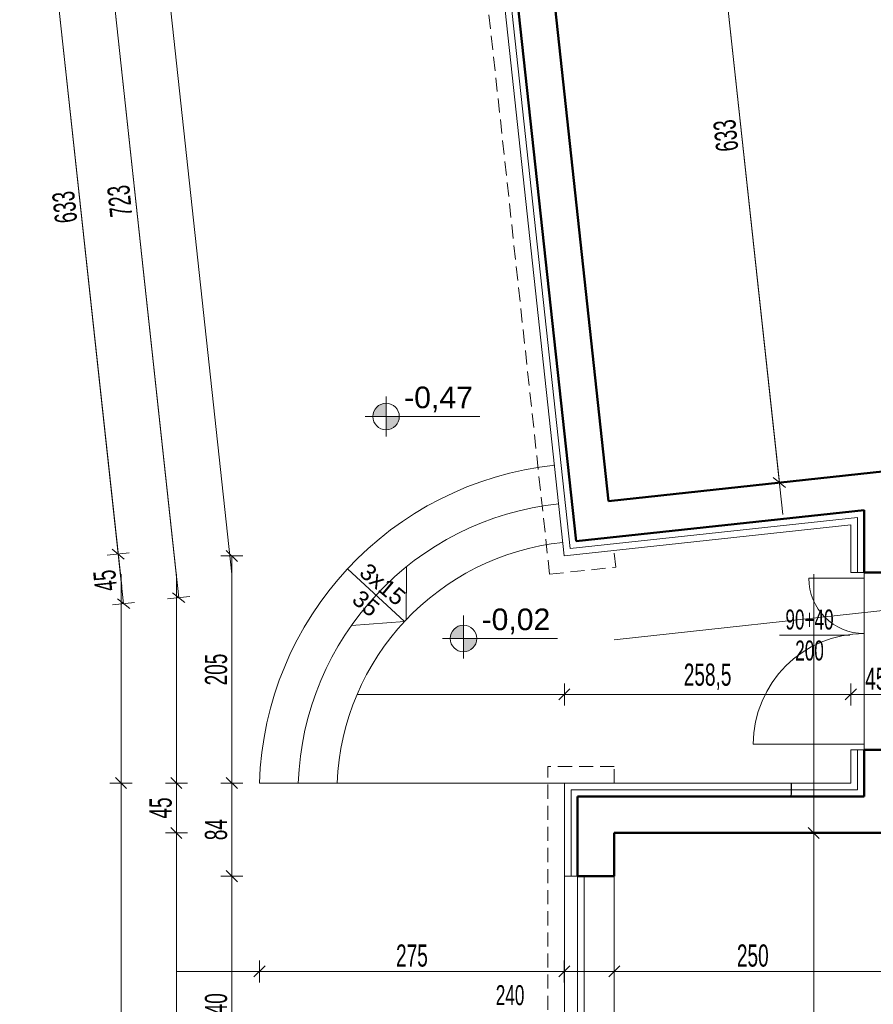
# Model space of a CAD drawing. Header units: millimetres. Extents: x 72202 to 304796, y 21658 to 519946.
# Tile 10 of 95: x 194292 to 195062, y 201442 to 202331. Entities that reach past the tile are written whole.
import ezdxf

# ---------------------------------------------------------------- set-up
doc = ezdxf.new("R2010")
doc.units = ezdxf.units.MM
doc.linetypes.add('DASHED', pattern=[19.05, 12.7, -6.35])
doc.layers.get('Defpoints').update_dxf_attribs({"color": 3})
for name, color, linetype, lineweight in [('DRZWI I OKNA OPISY', 30, 'Continuous', 9), ('linia - gruba - projektowana', 170, 'Continuous', 50), ('LINIA CIENKA', 7, 'Continuous', 13), ('LINIA KRESKOWANIE', 9, 'Continuous', 5), ('LINIA WYMIAROWANIE', 1, 'Continuous', 9), ('OPISY', 251, 'Continuous', 9)]:
    doc.layers.add(name, color=color, linetype=linetype, lineweight=lineweight)
doc.layers.add('LINIA-NIE DRUKOWAĆ', color=3, linetype='Continuous', lineweight=20, plot=False)
doc.styles.add('simplex', font='arial.ttf')
doc.styles.get("Standard").update_dxf_attribs({"font": 'ARIALN.TTF', "width": 0.75})
doc.linetypes.add('GRADZINOWANIE', pattern='A,0.00254,-2.54,[134,ltypeshp.shx,S=2.54,R=0,X=-2.54,Y=0],-5.08,[134,ltypeshp.shx,S=2.54,R=180,X=2.54,Y=0],-2.54', length=10.16254)
doc.dimstyles.new('sebek100', dxfattribs={"dimtxt": 17, "dimasz": 10, "dimexe": 10, "dimexo": 20, "dimgap": 4, "dimtad": 1, "dimrnd": 0.5, "dimtxsty": 'Standard', "dimblk": 'OBLIQUE', "dimcen": 8, "dimclre": 1, "dimazin": 0, "dimtm": 1e-09, "dimtfac": 1, "dimtix": 1, "dimtmove": 1, "dimatfit": 3, "dimldrblk": 'zas', "dimfxl": 0, "dimtolj": 2, "dimlwd": -1, "dimlwe": -1, "dimarcsym": 0})

# ---------------------------------------------------------------- blocks, each defined once
blk = doc.blocks.new('_Oblique')
at = {"color": 0, "linetype": 'ByBlock', "lineweight": -2}
blk.add_line((-0.5, -0.5), (0.5, 0.5), dxfattribs=at)
blk = doc.blocks.new('*D90')
at = {"layer": 'Defpoints', "color": 0, "lineweight": -3, "ltscale": 4}
for p in [(194483.29, 201558.04), (194783.29, 201558.04), (194783.29, 201318.04)]:
    blk.add_point(p, dxfattribs=at)
at = {"layer": 'LINIA WYMIAROWANIE', "color": 1, "ltscale": 4}
for p, q in [((194493.29, 201558.04), (194473.29, 201558.04)), ((194493.29, 201318.04), (194473.29, 201318.04))]:
    blk.add_line(p, q, dxfattribs=at)
at = {"layer": 'LINIA WYMIAROWANIE', "color": 0, "ltscale": 4}
blk.add_line((194483.29, 201318.04), (194483.29, 201558.04), dxfattribs=at)
at = {"layer": 'LINIA WYMIAROWANIE', "color": 0, "ltscale": 4, "xscale": 10, "yscale": 10, "zscale": 10}
for p, rotation in [((194483.29, 201558.04), 90), ((194483.29, 201318.04), 270)]:
    blk.add_blockref('_Oblique', p, dxfattribs=dict(at, rotation=rotation))
at = {"layer": 'LINIA WYMIAROWANIE', "color": 0, "lineweight": -3, "ltscale": 4, "insert": (194469.08, 201438.04), "char_height": 20, "attachment_point": 5, "rotation": 90}
blk.add_mtext('\\A2;240', dxfattribs=at)
blk = doc.blocks.new('zas')
blk = doc.blocks.new('*D91')
at = {"layer": 'Defpoints', "color": 0, "lineweight": -3, "ltscale": 4}
for p in [(194483.29, 201642.04), (194783.29, 201642.04), (194783.29, 201558.04)]:
    blk.add_point(p, dxfattribs=at)
at = {"layer": 'LINIA WYMIAROWANIE', "color": 1, "ltscale": 4}
for p, q in [((194493.29, 201642.04), (194473.29, 201642.04)), ((194493.29, 201558.04), (194473.29, 201558.04))]:
    blk.add_line(p, q, dxfattribs=at)
at = {"layer": 'LINIA WYMIAROWANIE', "color": 0, "ltscale": 4}
blk.add_line((194483.29, 201558.04), (194483.29, 201642.04), dxfattribs=at)
at = {"layer": 'LINIA WYMIAROWANIE', "color": 0, "ltscale": 4, "xscale": 10, "yscale": 10, "zscale": 10}
for p, rotation in [((194483.29, 201642.04), 90), ((194483.29, 201558.04), 270)]:
    blk.add_blockref('_Oblique', p, dxfattribs=dict(at, rotation=rotation))
at = {"layer": 'LINIA WYMIAROWANIE', "color": 0, "lineweight": -3, "ltscale": 4, "insert": (194469.08, 201600.04), "char_height": 20, "attachment_point": 5, "rotation": 90}
blk.add_mtext('\\A2;84', dxfattribs=at)
blk = doc.blocks.new('*D92')
at = {"layer": 'Defpoints', "color": 0, "lineweight": -3, "ltscale": 4}
for p in [(194483.29, 201847.04), (194783.29, 201847.04), (194783.26, 201642.04)]:
    blk.add_point(p, dxfattribs=at)
at = {"layer": 'LINIA WYMIAROWANIE', "color": 1, "ltscale": 4}
for p, q in [((194493.29, 201847.04), (194473.29, 201847.04)), ((194493.29, 201642.04), (194473.29, 201642.04))]:
    blk.add_line(p, q, dxfattribs=at)
at = {"layer": 'LINIA WYMIAROWANIE', "color": 0, "ltscale": 4}
blk.add_line((194483.29, 201642.04), (194483.29, 201847.04), dxfattribs=at)
at = {"layer": 'LINIA WYMIAROWANIE', "color": 0, "ltscale": 4, "xscale": 10, "yscale": 10, "zscale": 10}
for p, rotation in [((194483.29, 201847.04), 90), ((194483.29, 201642.04), 270)]:
    blk.add_blockref('_Oblique', p, dxfattribs=dict(at, rotation=rotation))
at = {"layer": 'LINIA WYMIAROWANIE', "color": 0, "lineweight": -3, "ltscale": 4, "insert": (194469.08, 201744.54), "char_height": 20, "attachment_point": 5, "rotation": 90}
blk.add_mtext('\\A2;205', dxfattribs=at)
blk = doc.blocks.new('*D93')
at = {"layer": 'Defpoints', "color": 0, "lineweight": -3, "ltscale": 4}
for p in [(194705.4, 202565.96), (194783.27, 201847.04), (194435.31, 201809.35)]:
    blk.add_point(p, dxfattribs=at)
at = {"layer": 'LINIA WYMIAROWANIE', "color": 1, "ltscale": 4}
for p, q in [((194367.38, 202529.35), (194347.49, 202527.2)), ((194445.25, 201810.43), (194425.37, 201808.27))]:
    blk.add_line(p, q, dxfattribs=at)
at = {"layer": 'LINIA WYMIAROWANIE', "color": 0, "ltscale": 4}
blk.add_line((194357.44, 202528.27), (194435.31, 201809.35), dxfattribs=at)
at = {"layer": 'LINIA WYMIAROWANIE', "color": 0, "ltscale": 4, "xscale": 10, "yscale": 10, "zscale": 10}
for p, rotation in [((194357.44, 202528.27), 96.1820173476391), ((194435.31, 201809.35), 276.1820173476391)]:
    blk.add_blockref('_Oblique', p, dxfattribs=dict(at, rotation=rotation))
at = {"layer": 'LINIA WYMIAROWANIE', "color": 0, "lineweight": -3, "ltscale": 4, "insert": (194382.24, 202167.28), "char_height": 20, "attachment_point": 5, "rotation": 96.18202}
blk.add_mtext('\\A2;723', dxfattribs=at)
blk = doc.blocks.new('*D94')
at = {"layer": 'Defpoints', "color": 0, "lineweight": -3, "ltscale": 4}
for p in [(194733.29, 201642.04), (194383.29, 200919.04), (194733.29, 200919.04)]:
    blk.add_point(p, dxfattribs=at)
at = {"layer": 'LINIA WYMIAROWANIE', "color": 1, "ltscale": 4}
for p, q in [((194393.29, 201642.04), (194373.29, 201642.04)), ((194393.29, 200919.04), (194373.29, 200919.04))]:
    blk.add_line(p, q, dxfattribs=at)
at = {"layer": 'LINIA WYMIAROWANIE', "color": 0, "ltscale": 4}
blk.add_line((194383.29, 201642.04), (194383.29, 200919.04), dxfattribs=at)
at = {"layer": 'LINIA WYMIAROWANIE', "color": 0, "ltscale": 4, "xscale": 10, "yscale": 10, "zscale": 10}
for p, rotation in [((194383.29, 201642.04), 90), ((194383.29, 200919.04), 270)]:
    blk.add_blockref('_Oblique', p, dxfattribs=dict(at, rotation=rotation))
at = {"layer": 'LINIA WYMIAROWANIE', "color": 0, "lineweight": -3, "ltscale": 4, "insert": (194369.08, 201280.54), "char_height": 20, "attachment_point": 5, "rotation": 90}
blk.add_mtext('\\A2;723', dxfattribs=at)
blk = doc.blocks.new('*D125')
at = {"layer": 'Defpoints', "color": 0, "lineweight": -3, "ltscale": 4}
for p in [(194787.66, 202529.48), (194908.78, 201905.9), (194380.75, 201848.7)]:
    blk.add_point(p, dxfattribs=at)
at = {"layer": 'LINIA WYMIAROWANIE', "color": 1, "ltscale": 4}
for p, q in [((194322.53, 202479.1), (194302.64, 202476.95)), ((194390.69, 201849.78), (194370.81, 201847.63))]:
    blk.add_line(p, q, dxfattribs=at)
at = {"layer": 'LINIA WYMIAROWANIE', "color": 0, "ltscale": 4}
blk.add_line((194312.59, 202478.02), (194380.75, 201848.7), dxfattribs=at)
at = {"layer": 'LINIA WYMIAROWANIE', "color": 0, "ltscale": 4, "xscale": 10, "yscale": 10, "zscale": 10}
for p, rotation in [((194312.59, 202478.02), 96.18201734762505), ((194380.75, 201848.7), 276.182017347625)]:
    blk.add_blockref('_Oblique', p, dxfattribs=dict(at, rotation=rotation))
at = {"layer": 'LINIA WYMIAROWANIE', "color": 0, "lineweight": -3, "ltscale": 4, "insert": (194332.54, 202161.83), "char_height": 20, "attachment_point": 5, "rotation": 96.18202}
blk.add_mtext('\\A2;633', dxfattribs=at)
blk = doc.blocks.new('*D126')
at = {"layer": 'Defpoints', "color": 0, "lineweight": -3, "ltscale": 4}
for p in [(194908.78, 201905.9), (194912.54, 201861.04), (194385.6, 201803.97)]:
    blk.add_point(p, dxfattribs=at)
at = {"layer": 'LINIA WYMIAROWANIE', "color": 1, "ltscale": 4}
for p, q in [((194390.69, 201849.78), (194370.81, 201847.63)), ((194395.54, 201805.04), (194375.66, 201802.89))]:
    blk.add_line(p, q, dxfattribs=at)
at = {"layer": 'LINIA WYMIAROWANIE', "color": 0, "ltscale": 4}
blk.add_line((194380.75, 201848.7), (194385.6, 201803.97), dxfattribs=at)
at = {"layer": 'LINIA WYMIAROWANIE', "color": 0, "ltscale": 4, "xscale": 10, "yscale": 10, "zscale": 10}
for p, rotation in [((194380.75, 201848.7), 96.18201734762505), ((194385.6, 201803.97), 276.182017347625)]:
    blk.add_blockref('_Oblique', p, dxfattribs=dict(at, rotation=rotation))
at = {"layer": 'LINIA WYMIAROWANIE', "color": 0, "lineweight": -3, "ltscale": 4, "insert": (194369.09, 201824.81), "char_height": 20, "attachment_point": 5, "rotation": 96.18202}
blk.add_mtext('\\A2;45', dxfattribs=at)
blk = doc.blocks.new('*D127')
at = {"layer": 'Defpoints', "color": 0, "lineweight": -3, "ltscale": 4}
for p in [(194886.06, 201642.04), (194433.29, 201597.04), (194886.06, 201597.04)]:
    blk.add_point(p, dxfattribs=at)
at = {"layer": 'LINIA WYMIAROWANIE', "color": 1, "ltscale": 4}
for p, q in [((194443.29, 201642.04), (194423.29, 201642.04)), ((194443.29, 201597.04), (194423.29, 201597.04))]:
    blk.add_line(p, q, dxfattribs=at)
at = {"layer": 'LINIA WYMIAROWANIE', "color": 0, "ltscale": 4}
blk.add_line((194433.29, 201642.04), (194433.29, 201597.04), dxfattribs=at)
at = {"layer": 'LINIA WYMIAROWANIE', "color": 0, "ltscale": 4, "xscale": 10, "yscale": 10, "zscale": 10}
for p, rotation in [((194433.29, 201642.04), 90), ((194433.29, 201597.04), 270)]:
    blk.add_blockref('_Oblique', p, dxfattribs=dict(at, rotation=rotation))
at = {"layer": 'LINIA WYMIAROWANIE', "color": 0, "lineweight": -3, "ltscale": 4, "insert": (194419.12, 201619.54), "char_height": 20, "attachment_point": 5, "rotation": 90}
blk.add_mtext('\\A2;45', dxfattribs=at)
blk = doc.blocks.new('*D128')
at = {"layer": 'Defpoints', "color": 0, "lineweight": -3, "ltscale": 4}
for p in [(194886.06, 201597.04), (194433.29, 200964.04), (194958.85, 200964.04)]:
    blk.add_point(p, dxfattribs=at)
at = {"layer": 'LINIA WYMIAROWANIE', "color": 1, "ltscale": 4}
for p, q in [((194443.29, 201597.04), (194423.29, 201597.04)), ((194443.29, 200964.04), (194423.29, 200964.04))]:
    blk.add_line(p, q, dxfattribs=at)
at = {"layer": 'LINIA WYMIAROWANIE', "color": 0, "ltscale": 4}
blk.add_line((194433.29, 201597.04), (194433.29, 200964.04), dxfattribs=at)
at = {"layer": 'LINIA WYMIAROWANIE', "color": 0, "ltscale": 4, "xscale": 10, "yscale": 10, "zscale": 10}
for p, rotation in [((194433.29, 201597.04), 90), ((194433.29, 200964.04), 270)]:
    blk.add_blockref('_Oblique', p, dxfattribs=dict(at, rotation=rotation))
at = {"layer": 'LINIA WYMIAROWANIE', "color": 0, "lineweight": -3, "ltscale": 4, "insert": (194419.08, 201280.54), "char_height": 20, "attachment_point": 5, "rotation": 90}
blk.add_mtext('\\A2;633', dxfattribs=at)
blk = doc.blocks.new('*D138')
at = {"layer": 'Defpoints', "color": 0, "lineweight": -3, "ltscale": 4}
for p in [(194755, 202525.94), (194977.26, 201913.32), (194823.16, 201896.62)]:
    blk.add_point(p, dxfattribs=at)
at = {"layer": 'LINIA WYMIAROWANIE', "color": 1, "ltscale": 4}
for p, q in [((194899.16, 202541.56), (194919.04, 202543.71)), ((194967.32, 201912.24), (194987.21, 201914.39))]:
    blk.add_line(p, q, dxfattribs=at)
at = {"layer": 'LINIA WYMIAROWANIE', "color": 0, "ltscale": 4}
blk.add_line((194909.1, 202542.63), (194977.26, 201913.32), dxfattribs=at)
at = {"layer": 'LINIA WYMIAROWANIE', "color": 0, "ltscale": 4, "xscale": 10, "yscale": 10, "zscale": 10}
for p, rotation in [((194909.1, 202542.63), 96.18201734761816), ((194977.26, 201913.32), 276.1820173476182)]:
    blk.add_blockref('_Oblique', p, dxfattribs=dict(at, rotation=rotation))
at = {"layer": 'LINIA WYMIAROWANIE', "color": 0, "lineweight": -3, "ltscale": 4, "insert": (194929.05, 202226.44), "char_height": 20, "attachment_point": 5, "rotation": 96.18202}
blk.add_mtext('\\A2;633', dxfattribs=at)
blk = doc.blocks.new('*D150')
at = {"layer": 'Defpoints', "color": 0, "lineweight": -3, "ltscale": 4}
for p in [(194828.29, 201597.04), (195078.29, 201597.04), (195078.29, 201472.04)]:
    blk.add_point(p, dxfattribs=at)
at = {"layer": 'LINIA WYMIAROWANIE', "ltscale": 4}
for p, q in [((194828.29, 201482.04), (194828.29, 201462.04)), ((195078.29, 201482.04), (195078.29, 201462.04))]:
    blk.add_line(p, q, dxfattribs=at)
at = {"layer": 'LINIA WYMIAROWANIE', "color": 0, "ltscale": 4}
blk.add_line((194828.29, 201472.04), (195078.29, 201472.04), dxfattribs=at)
at = {"layer": 'LINIA WYMIAROWANIE', "color": 0, "ltscale": 4, "xscale": 10, "yscale": 10, "zscale": 10, "rotation": 180}
blk.add_blockref('_Oblique', (194828.29, 201472.04), dxfattribs=at)
at = {"layer": 'LINIA WYMIAROWANIE', "color": 0, "ltscale": 4, "xscale": 10, "yscale": 10, "zscale": 10}
blk.add_blockref('_Oblique', (195078.29, 201472.04), dxfattribs=at)
at = {"layer": 'LINIA WYMIAROWANIE', "color": 0, "lineweight": -3, "ltscale": 4, "insert": (194953.29, 201486.25), "char_height": 20, "attachment_point": 5}
blk.add_mtext('\\A2;250', dxfattribs=at)
blk = doc.blocks.new('*D173')
at = {"layer": 'Defpoints', "color": 0, "lineweight": -3, "ltscale": 4}
for p in [(194508.26, 201642.04), (194783.26, 201642.04), (194783.26, 201472.04)]:
    blk.add_point(p, dxfattribs=at)
at = {"layer": 'LINIA WYMIAROWANIE', "ltscale": 4}
for p, q in [((194508.26, 201482.04), (194508.26, 201462.04)), ((194783.26, 201482.04), (194783.26, 201462.04))]:
    blk.add_line(p, q, dxfattribs=at)
at = {"layer": 'LINIA WYMIAROWANIE', "color": 0, "ltscale": 4}
blk.add_line((194508.26, 201472.04), (194783.26, 201472.04), dxfattribs=at)
at = {"layer": 'LINIA WYMIAROWANIE', "color": 0, "ltscale": 4, "xscale": 10, "yscale": 10, "zscale": 10, "rotation": 180}
blk.add_blockref('_Oblique', (194508.26, 201472.04), dxfattribs=at)
at = {"layer": 'LINIA WYMIAROWANIE', "color": 0, "ltscale": 4, "xscale": 10, "yscale": 10, "zscale": 10}
blk.add_blockref('_Oblique', (194783.26, 201472.04), dxfattribs=at)
at = {"layer": 'LINIA WYMIAROWANIE', "color": 0, "lineweight": -3, "ltscale": 4, "insert": (194645.76, 201486.25), "char_height": 20, "attachment_point": 5}
blk.add_mtext('\\A2;275', dxfattribs=at)
blk = doc.blocks.new('*D174')
at = {"layer": 'Defpoints', "color": 0, "lineweight": -3, "ltscale": 4}
for p in [(195041.79, 201722.04), (194783.29, 201642.04), (195041.79, 201642.04)]:
    blk.add_point(p, dxfattribs=at)
at = {"layer": 'LINIA WYMIAROWANIE', "ltscale": 4}
for p, q in [((194783.29, 201712.04), (194783.29, 201732.04)), ((195041.79, 201712.04), (195041.79, 201732.04))]:
    blk.add_line(p, q, dxfattribs=at)
at = {"layer": 'LINIA WYMIAROWANIE', "color": 0, "ltscale": 4}
blk.add_line((194783.29, 201722.04), (195041.79, 201722.04), dxfattribs=at)
at = {"layer": 'LINIA WYMIAROWANIE', "color": 0, "ltscale": 4, "xscale": 10, "yscale": 10, "zscale": 10, "rotation": 180}
blk.add_blockref('_Oblique', (194783.29, 201722.04), dxfattribs=at)
at = {"layer": 'LINIA WYMIAROWANIE', "color": 0, "ltscale": 4, "xscale": 10, "yscale": 10, "zscale": 10}
blk.add_blockref('_Oblique', (195041.79, 201722.04), dxfattribs=at)
at = {"layer": 'LINIA WYMIAROWANIE', "color": 0, "lineweight": -3, "ltscale": 4, "insert": (194912.54, 201738.06), "char_height": 20, "attachment_point": 5}
blk.add_mtext('\\A2;258,5', dxfattribs=at)
blk = doc.blocks.new('*D175')
at = {"layer": 'Defpoints', "color": 0, "lineweight": -3, "ltscale": 4}
for p in [(195086.79, 201722.04), (195086.79, 201672.04), (195041.79, 201642.04)]:
    blk.add_point(p, dxfattribs=at)
at = {"layer": 'LINIA WYMIAROWANIE', "ltscale": 4}
for p, q in [((195041.79, 201712.04), (195041.79, 201732.04)), ((195086.79, 201712.04), (195086.79, 201732.04))]:
    blk.add_line(p, q, dxfattribs=at)
at = {"layer": 'LINIA WYMIAROWANIE', "color": 0, "ltscale": 4}
blk.add_line((195041.79, 201722.04), (195086.79, 201722.04), dxfattribs=at)
at = {"layer": 'LINIA WYMIAROWANIE', "color": 0, "ltscale": 4, "xscale": 10, "yscale": 10, "zscale": 10, "rotation": 180}
blk.add_blockref('_Oblique', (195041.79, 201722.04), dxfattribs=at)
at = {"layer": 'LINIA WYMIAROWANIE', "color": 0, "ltscale": 4, "xscale": 10, "yscale": 10, "zscale": 10}
blk.add_blockref('_Oblique', (195086.79, 201722.04), dxfattribs=at)
at = {"layer": 'LINIA WYMIAROWANIE', "color": 0, "lineweight": -3, "ltscale": 4, "insert": (195064.29, 201736.21), "char_height": 20, "attachment_point": 5}
blk.add_mtext('\\A2;45', dxfattribs=at)
blk = doc.blocks.new('*D178')
at = {"layer": 'Defpoints', "color": 0, "lineweight": -3, "ltscale": 4}
for p in [(195078.29, 201597.04), (195008.29, 200964.04), (195024.79, 200964.04)]:
    blk.add_point(p, dxfattribs=at)
at = {"layer": 'LINIA WYMIAROWANIE', "ltscale": 4}
for p, q in [((195018.29, 201597.04), (194998.29, 201597.04)), ((195008.29, 200964.04), (194998.29, 200964.04))]:
    blk.add_line(p, q, dxfattribs=at)
at = {"layer": 'LINIA WYMIAROWANIE', "color": 0, "ltscale": 4}
blk.add_line((195008.29, 201597.04), (195008.29, 200964.04), dxfattribs=at)
at = {"layer": 'LINIA WYMIAROWANIE', "color": 0, "ltscale": 4, "xscale": 10, "yscale": 10, "zscale": 10}
for p, rotation in [((195008.29, 201597.04), 90), ((195008.29, 200964.04), 270)]:
    blk.add_blockref('_Oblique', p, dxfattribs=dict(at, rotation=rotation))
at = {"layer": 'LINIA WYMIAROWANIE', "color": 0, "lineweight": -3, "ltscale": 4, "insert": (194994.08, 201280.54), "char_height": 20, "attachment_point": 5, "rotation": 90}
blk.add_mtext('\\A2;633', dxfattribs=at)

msp = doc.modelspace()

# ---------------------------------------------------------------- hatches: boundary and pattern name
at = {"layer": 'OPISY'}
h = msp.add_hatch(color=256, dxfattribs=at)
edge = h.paths.add_edge_path()
edge.add_line((194622.428, 201972.871), (194622.428, 201984.826))
edge.add_arc((194622.428, 201972.871), 11.954, 90, 180.185208)
edge.add_line((194610.474, 201972.833), (194622.428, 201972.871))
edge = h.paths.add_edge_path()
edge.add_arc((194622.428, 201972.871), 11.954, 269.966892, 359.748577)
edge.add_line((194634.382, 201972.819), (194622.428, 201972.871))
edge.add_line((194622.428, 201972.871), (194622.421, 201960.917))
h = msp.add_hatch(color=256, dxfattribs=at)
h.paths.add_polyline_path([(194622.428, 201972.871), (194622.428, 201981.375, 0.4142136), (194613.925, 201972.871)])
h.paths.add_polyline_path([(194622.428, 201964.368, 0.4142136), (194630.931, 201972.871), (194622.428, 201972.871)])
h = msp.add_hatch(color=256, dxfattribs=at)
edge = h.paths.add_edge_path()
edge.add_line((194692.26, 201772.519), (194692.26, 201784.474))
edge.add_arc((194692.26, 201772.519), 11.954, 90, 180.185208)
edge.add_line((194680.305, 201772.481), (194692.26, 201772.519))
edge = h.paths.add_edge_path()
edge.add_arc((194692.26, 201772.519), 11.954, 269.966892, 359.748577)
edge.add_line((194704.214, 201772.467), (194692.26, 201772.519))
edge.add_line((194692.26, 201772.519), (194692.253, 201760.565))
h = msp.add_hatch(color=256, dxfattribs=at)
h.paths.add_polyline_path([(194692.26, 201772.519), (194692.26, 201781.023, 0.4142136), (194683.756, 201772.519)])
h.paths.add_polyline_path([(194692.26, 201764.016, 0.4142136), (194700.763, 201772.519), (194692.26, 201772.519)])

# ---------------------------------------------------------------- linework, layer by layer
at = {"layer": 'DRZWI I OKNA OPISY'}
msp.add_line((194977.55, 201775.536), (195040.736, 201775.536), dxfattribs=at)
at = {"layer": 'linia - gruba - projektowana'}
for p, q in [((194718.637, 202555.198), (194793.911, 201860.263)), ((194754.999, 202525.943), (194823.165, 201896.624)), ((194823.165, 201896.624), (195612.086, 201982.078)), ((194793.911, 201860.263), (195053.792, 201888.412)), ((195053.792, 201832.042), (195053.792, 201888.412)), ((195086.792, 201832.042), (195053.792, 201832.042)), ((195053.792, 201630.042), (195053.792, 201672.042)), ((195086.792, 201672.042), (195053.792, 201672.042)), ((194795.292, 201558.042), (194795.292, 201630.042)), ((195053.792, 201630.042), (194795.292, 201630.042)), ((194828.292, 201558.042), (194828.292, 201597.042)), ((195078.292, 201597.042), (194828.292, 201597.042)), ((194828.292, 201558.042), (194795.292, 201558.042))]:
    msp.add_line(p, q, dxfattribs=at)
at = {"layer": 'LINIA CIENKA', "color": 8, "linetype": 'DASHED'}
for p, q in [((194769.975, 201830.512), (194688.872, 202579.268)), ((194829.626, 201836.973), (194828.011, 201851.886)), ((194769.975, 201830.512), (194829.626, 201836.973)), ((194828.292, 201657.042), (194768.292, 201657.042)), ((194768.292, 200904.042), (194768.292, 201657.042)), ((194828.292, 201642.042), (194828.292, 201657.042))]:
    msp.add_line(p, q, dxfattribs=at)
at = {"layer": 'LINIA CIENKA'}
for p, q in [((194705.405, 202565.929), (194783.262, 201847.133)), ((194783.292, 201847.042), (195041.792, 201875.042)), ((195041.792, 201832.042), (195041.792, 201875.042)), ((194587.631, 201835.379), (194638.925, 201787.745)), ((194640.439, 201789.36), (194640.836, 201837.268)), ((195053.792, 201827.042), (195003.792, 201827.042)), ((195053.792, 201832.042), (195041.792, 201832.042)), ((195053.792, 201832.042), (195053.792, 201672.042)), ((195053.792, 201832.042), (195053.792, 201827.042)), ((194638.925, 201787.745), (194591.141, 201784.274)), ((195053.792, 201677.042), (194953.792, 201677.042)), ((195053.792, 201672.042), (195053.792, 201677.042)), ((195041.792, 201642.042), (195041.792, 201672.042)), ((195053.792, 201672.042), (195041.792, 201672.042)), ((194783.292, 201642.042), (194508.156, 201642.042)), ((194783.292, 201558.042), (194783.292, 201642.042)), ((194783.292, 201642.042), (195041.792, 201642.042)), ((195041.792, 201642.042), (194783.292, 201642.042)), ((194783.292, 201318.042), (194783.292, 201558.042)), ((194795.292, 201558.042), (194783.292, 201558.042)), ((194795.292, 201318.042), (194795.292, 201558.042)), ((194801.292, 201318.042), (194801.292, 201558.042)), ((194828.292, 201318.042), (194828.292, 201558.042))]:
    msp.add_line(p, q, dxfattribs=at)
for centre, radius, start, end in [((194805.963, 201632.625), 297.956, 96.048562, 178.188789), ((194805.963, 201632.625), 262.956, 96.048562, 177.947616), ((194805.963, 201632.625), 227.956, 96.048562, 177.632329), ((195053.792, 201827.042), 50, 180, 270), ((195053.792, 201677.042), 100, 90, 180)]:
    msp.add_arc(centre, radius, start, end, dxfattribs=at)
at = {"layer": 'LINIA KRESKOWANIE', "linetype": 'GRADZINOWANIE', "ltscale": 0.6}
for p, q in [((194788.592, 201853.651), (194712.012, 202560.643)), ((194788.592, 201853.651), (195047.792, 201881.727)), ((195047.792, 201832.042), (195047.792, 201881.727)), ((195047.792, 201636.042), (195047.792, 201672.042)), ((194789.292, 201558.042), (194789.292, 201636.042)), ((195047.792, 201636.042), (194789.292, 201636.042))]:
    msp.add_line(p, q, dxfattribs=at)
at = {"layer": 'LINIA WYMIAROWANIE', "lineweight": -3, "ltscale": 1.2}
msp.add_arc((194783.292, 201642.042), 205.091, 356.645672, 0, dxfattribs=at)
at = {"layer": 'LINIA-NIE DRUKOWAĆ'}
for p, q in [((194861.177, 202985.047), (194980.385, 201884.501)), ((194364.084, 202931.203), (194483.292, 201830.657)), ((194264.666, 202920.435), (194383.874, 201819.888)), ((194314.375, 202925.819), (194433.583, 201825.272)), ((199045.01, 202228.192), (194828.292, 201771.449)), ((194383.292, 200489.042), (194383.292, 201830.657)), ((194433.292, 200489.042), (194433.292, 201830.657)), ((194483.292, 200489.042), (194483.292, 201830.657)), ((195008.292, 200489.042), (195008.292, 201830.657)), ((198833.08, 201722.042), (194596.276, 201722.042)), ((198833.08, 201472.042), (194433.292, 201472.042))]:
    msp.add_line(p, q, dxfattribs=at)
for points in [[(195712.896, 202629.7), (194754.999, 202525.943), (194823.165, 201896.624), (195752.231, 201997.258), (195740.923, 202101.648), (195767.766, 202104.555), (195769.778, 202104.555), (195712.896, 202629.7)], [(195818.292, 201597.042), (195765.292, 201597.042), (195765.292, 201507.042), (195765.292, 201507.042), (195765.292, 201597.042), (195160.292, 201597.042), (195160.292, 201569.042), (195078.292, 201569.042), (195078.292, 201597.042), (194828.292, 201597.042), (194828.292, 200964.042), (195765.292, 200964.042), (195765.292, 201032.042), (195791.292, 201032.042), (195791.292, 201507.042), (195765.292, 201507.042)]]:
    msp.add_lwpolyline(points, dxfattribs=at)
at = {"layer": 'OPISY'}
for p, q in [((194622.428, 201972.871), (194622.431, 201990.826)), ((194622.428, 201972.827), (194622.428, 201985.582)), ((194603.425, 201972.837), (194707.149, 201972.785)), ((194622.428, 201972.871), (194622.418, 201954.826)), ((194622.428, 201972.827), (194622.428, 201960.072)), ((194692.258, 201775.494), (194692.261, 201793.448)), ((194692.26, 201772.475), (194692.26, 201785.231)), ((194673.256, 201772.485), (194776.981, 201772.433)), ((194692.26, 201772.519), (194692.249, 201754.474)), ((194692.26, 201772.475), (194692.26, 201759.72))]:
    msp.add_line(p, q, dxfattribs=at)
for centre in [(194622.428, 201972.871), (194692.26, 201772.519)]:
    msp.add_circle(centre, 11.954, dxfattribs=at)

# ---------------------------------------------------------------- texts
at = {"layer": 'DRZWI I OKNA OPISY', "char_height": 18, "width": 130, "attachment_point": 5, "rotation": 0}
for s, insert in [('90+40', (195004.489, 201789.513)), ('200', (195004.489, 201761.551)), ('240', (194734.319, 201450.513))]:
    msp.add_mtext(s, dxfattribs=dict(at, insert=insert))
at = {"layer": 'OPISY', "char_height": 19.5, "width": 125.07, "attachment_point": 1, "style": 'simplex'}
for s, insert in [('-0,47', (194638.735, 201999.914)), ('-0,02', (194708.566, 201799.562))]:
    msp.add_mtext(s, dxfattribs=dict(at, insert=insert))
at = {"layer": 'OPISY', "char_height": 15, "width": 119.21261, "attachment_point": 5, "rotation": 320.175263, "style": 'simplex'}
for s, insert in [('3x15', (194619.393, 201821.417)), ('35', (194604.266, 201804.202))]:
    msp.add_mtext(s, dxfattribs=dict(at, insert=insert))

# ---------------------------------------------------------------- dimensions: what is measured, and where the dimension line sits
at = {"layer": 'LINIA WYMIAROWANIE', "lineweight": -3, "ltscale": 4}
dim = msp.add_aligned_dim(p1=(194705.401, 202565.964), p2=(194783.273, 201847.04), distance=-350, text='723', dimstyle='sebek100', override={"dimtxt": 20, "dimtad": 4, "dimrnd": 0, "dimtfill": 1, "dimarcsym": 2}, dxfattribs=at)
dim.commit()
dim.dimension.update_dxf_attribs({"geometry": '*D93', "text_midpoint": (194382.243, 202167.281)})
dim = msp.add_aligned_dim(p1=(194754.999, 202525.943), p2=(194823.165, 201896.624), distance=155, dimstyle='sebek100', override={"dimtxt": 20, "dimtad": 4, "dimrnd": 0, "dimtfill": 1, "dimarcsym": 2}, dxfattribs=at)
dim.commit()
dim.dimension.update_dxf_attribs({"geometry": '*D138', "text_midpoint": (194929.052, 202226.445)})
for base, p1, p2, angle, override, picture, middle in [((194380.753, 201848.703), (194787.659, 202529.481), (194908.779, 201905.898), 96.182017, {"dimtxt": 20, "dimtad": 4, "dimrnd": 0, "dimtfill": 1, "dimarcsym": 2}, '*D125', (194332.541, 202161.833)), ((194385.599, 201803.965), (194908.779, 201905.898), (194912.542, 201861.042), 96.182017, {"dimtxt": 20, "dimtad": 4, "dimrnd": 0, "dimtfill": 1, "dimarcsym": 2}, '*D126', (194369.088, 201824.808)), ((194483.292, 201847.042), (194783.262, 201642.042), (194783.292, 201847.042), 90, {"dimtxt": 20, "dimrnd": 0, "dimtfill": 1, "dimarcsym": 2}, '*D92', (194469.081, 201744.542)), ((194383.292, 200919.042), (194733.292, 201642.042), (194733.292, 200919.042), 90, {"dimtxt": 20, "dimrnd": 0, "dimtfill": 1, "dimarcsym": 2}, '*D94', (194369.081, 201280.542)), ((194433.292, 201597.042), (194886.06, 201642.042), (194886.06, 201597.042), 90, {"dimtxt": 20, "dimrnd": 0, "dimtfill": 1, "dimarcsym": 2}, '*D127', (194419.122, 201619.542)), ((194483.292, 201642.042), (194783.292, 201558.042), (194783.292, 201642.042), 90, {"dimtxt": 20, "dimrnd": 0, "dimtfill": 1, "dimarcsym": 2}, '*D91', (194469.081, 201600.042)), ((194433.292, 200964.042), (194886.06, 201597.042), (194958.854, 200964.042), 90, {"dimtxt": 20, "dimrnd": 0, "dimtfill": 1, "dimarcsym": 2}, '*D128', (194419.081, 201280.542)), ((195008.292, 200964.042), (195078.292, 201597.042), (195024.792, 200964.042), 90, {"dimtxt": 20, "dimrnd": 0, "dimclre": 256, "dimtfill": 1, "dimarcsym": 2}, '*D178', (194994.081, 201280.542)), ((194483.292, 201558.042), (194783.292, 201318.042), (194783.292, 201558.042), 90, {"dimtxt": 20, "dimrnd": 0, "dimtfill": 1, "dimarcsym": 2}, '*D90', (194469.081, 201438.042))]:
    dim = msp.add_linear_dim(base=base, p1=p1, p2=p2, angle=angle, dimstyle='sebek100', override=override, dxfattribs=at)
    dim.commit()
    dim.dimension.update_dxf_attribs({"geometry": picture, "text_midpoint": middle})
for base, p1, p2, picture, middle in [((195041.792, 201722.042), (194783.292, 201642.042), (195041.792, 201642.042), '*D174', (194912.542, 201738.061)), ((195086.792, 201722.042), (195041.792, 201642.042), (195086.792, 201672.042), '*D175', (195064.292, 201736.213)), ((194783.262, 201472.042), (194508.261, 201642.042), (194783.262, 201642.042), '*D173', (194645.762, 201486.254)), ((195078.292, 201472.042), (194828.292, 201597.042), (195078.292, 201597.042), '*D150', (194953.292, 201486.254))]:
    dim = msp.add_linear_dim(base=base, p1=p1, p2=p2, dimstyle='sebek100', override={"dimtxt": 20, "dimrnd": 0, "dimclre": 256, "dimtfill": 1, "dimarcsym": 2}, dxfattribs=at)
    dim.commit()
    dim.dimension.update_dxf_attribs({"geometry": picture, "text_midpoint": middle})

doc.saveas('drawing.dxf')
